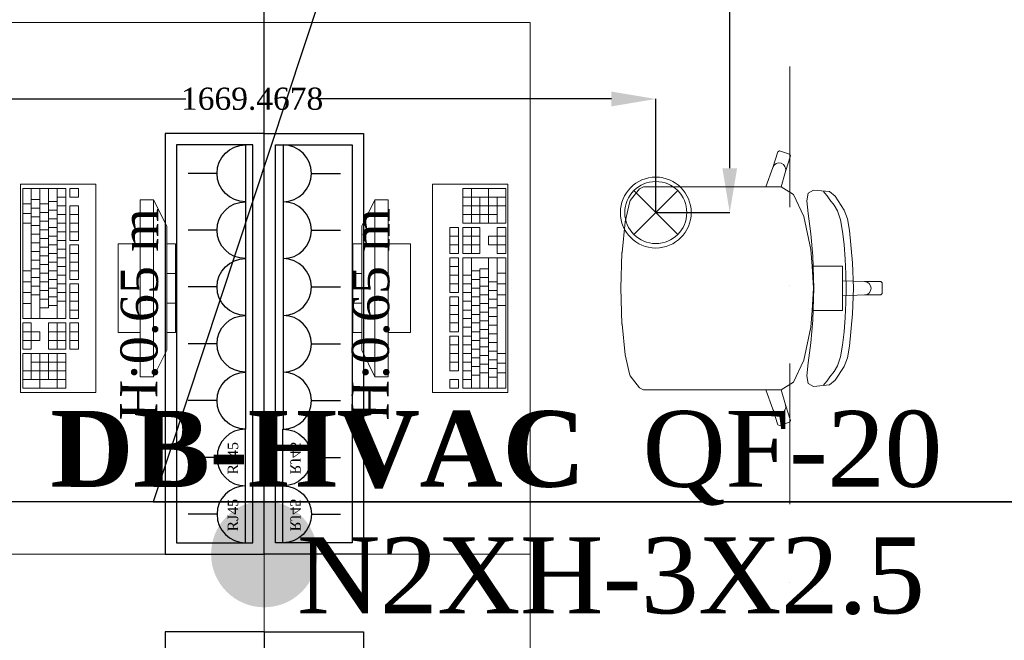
# Model space of a CAD drawing. Header units: inches. Extents: x -78787 to 29484, y -9517 to 23232.
# Tile 245 of 256: x 3654 to 5877, y 12574 to 13975. Entities that reach past the tile are written whole.
import ezdxf
from ezdxf import colors
from ezdxf.entities.mleader import LeaderData, LeaderLine
from ezdxf.math import Vec2, Vec3

# ---------------------------------------------------------------- set-up
doc = ezdxf.new("R2010")
doc.units = ezdxf.units.IN
doc.header["$MEASUREMENT"] = 0
doc.linetypes.add('Dot & Dashed', pattern=[670.277762, 317.5, -176.388889, 0, -176.388874])
for name, color, linetype in [('- განათება', 7, 'Continuous'), ('- მექანიკური ნაწილი', 7, 'Continuous'), ('- საშტეფცელო როზეტები', 7, 'Continuous'), ('Marker - Section', 7, 'Continuous')]:
    doc.layers.add(name, color=color, linetype=linetype)
doc.layers.add('Marker - Section_Pen_No__108', color=7, linetype='Continuous', lineweight=13, true_color=0xfd8379)
doc.layers.add('New_Interior - Lamp_Pen_No__77', color=7, linetype='Continuous', lineweight=20, true_color=0xffeb28)
doc.layers.add('New_Interior - Furniture _Pen_No__1', color=7, linetype='Continuous', lineweight=13)
doc.styles.add('CT', font='ARIALN.TTF', dxfattribs={"height": 200})
doc.styles.get("Standard").update_dxf_attribs({"font": 'arial.ttf'})
doc.dimstyles.get("Standard").update_dxf_attribs({"dimtxt": 0.18, "dimasz": 0.18, "dimexe": 0.18, "dimexo": 0.0625, "dimgap": 0.09, "dimtad": 0, "dimtih": 1, "dimtoh": 1, "dimdec": 4, "dimzin": 0, "dimdsep": 46, "dimtxsty": 'Standard', "dimcen": 0.09, "dimadec": 0, "dimazin": 0, "dimtfac": 1, "dimtdec": 4, "dimtofl": 0, "dimtmove": 0, "dimatfit": 3, "dimfxl": 1, "dimtolj": 1, "dimtzin": 0, "dimarcsym": 0})

# ---------------------------------------------------------------- blocks, each defined once
blk = doc.blocks.new('Office Workstation Solo')
at = {"layer": 'New_Interior - Furniture _Pen_No__1', "color": 7, "linetype": 'Continuous', "lineweight": 13}
for p, q in [((-500, -200), (-700, -200)), ((-700, -200), (-700, -220)), ((-633.3, -220), (-633.3, -200)), ((-566.7, -220), (-566.7, -200)), ((-500, -220), (-500, -200)), ((-800, -250), (-740, -220)), ((-740, -220), (-460, -220)), ((-700, -220), (-500, -220)), ((-400, -250), (-460, -220)), ((-400, -250), (-800, -250)), ((-800, -250), (-800, -280)), ((-400, -280), (-400, -250)), ((-800, -280), (-400, -280)), ((-500, -280), (-700, -280)), ((-700, -280), (-700, -330)), ((-500, -330), (-500, -280)), ((-700, -330), (-500, -330)), ((-805.6, -419.1), (-825.2, -419.1)), ((-825.2, -419.1), (-825.2, -438.5)), ((-805.6, -438.5), (-805.6, -419.1)), ((-707.7, -419.1), (-786, -419.1)), ((-786, -419.1), (-786, -438.5)), ((-766.5, -438.5), (-766.5, -419.1)), ((-746.9, -438.5), (-746.9, -419.1)), ((-727.3, -438.5), (-727.3, -419.1)), ((-707.7, -438.5), (-707.7, -419.1)), ((-619.6, -419.1), (-697.9, -419.1)), ((-697.9, -419.1), (-697.9, -438.5)), ((-678.3, -438.5), (-678.3, -419.1)), ((-658.8, -438.5), (-658.8, -419.1)), ((-639.2, -438.5), (-639.2, -419.1)), ((-619.6, -438.5), (-619.6, -419.1)), ((-531.5, -419.1), (-609.8, -419.1)), ((-609.8, -419.1), (-609.8, -438.5)), ((-590.2, -438.5), (-590.2, -419.1)), ((-570.6, -438.5), (-570.6, -419.1)), ((-551, -438.5), (-551, -419.1)), ((-531.5, -438.5), (-531.5, -419.1)), ((-462.9, -419.1), (-521.7, -419.1)), ((-521.7, -419.1), (-521.7, -438.5)), ((-502.1, -438.5), (-502.1, -419.1)), ((-482.5, -438.5), (-482.5, -419.1)), ((-462.9, -438.5), (-462.9, -419.1)), ((-825.2, -438.5), (-805.6, -438.5)), ((-786, -438.5), (-707.7, -438.5)), ((-697.9, -438.5), (-619.6, -438.5)), ((-609.8, -438.5), (-531.5, -438.5)), ((-521.7, -438.5), (-462.9, -438.5)), ((-531.5, -448.2), (-825.2, -448.2)), ((-825.2, -448.2), (-825.2, -545.2)), ((-805.6, -467.6), (-805.6, -448.2)), ((-786, -467.6), (-786, -448.2)), ((-766.5, -467.6), (-766.5, -448.2)), ((-746.9, -467.6), (-746.9, -448.2)), ((-727.3, -467.6), (-727.3, -448.2)), ((-707.7, -467.6), (-707.7, -448.2)), ((-688.1, -467.6), (-688.1, -448.2)), ((-668.5, -467.6), (-668.5, -448.2)), ((-649, -467.6), (-649, -448.2)), ((-629.4, -467.6), (-629.4, -448.2)), ((-609.8, -467.6), (-609.8, -448.2)), ((-590.2, -467.6), (-590.2, -448.2)), ((-570.6, -467.6), (-570.6, -448.2)), ((-531.5, -545.2), (-531.5, -448.2)), ((-462.9, -448.2), (-521.7, -448.2)), ((-521.7, -448.2), (-521.7, -487)), ((-502.1, -487), (-502.1, -448.2)), ((-482.5, -487), (-482.5, -448.2)), ((-462.9, -487), (-462.9, -448.2)), ((-374.8, -448.2), (-453.1, -448.2)), ((-453.1, -448.2), (-453.1, -545.2)), ((-433.5, -525.8), (-433.5, -448.2)), ((-414, -545.2), (-414, -448.2)), ((-394.4, -545.2), (-394.4, -448.2)), ((-374.8, -545.2), (-374.8, -448.2)), ((-825.2, -467.6), (-531.5, -467.6)), ((-825.2, -487), (-555.9, -487)), ((-795.8, -487), (-795.8, -467.6)), ((-790.9, -506.4), (-790.9, -487)), ((-776.3, -487), (-776.3, -467.6)), ((-771.4, -506.4), (-771.4, -487)), ((-756.7, -487), (-756.7, -467.6)), ((-751.8, -506.4), (-751.8, -487)), ((-737.1, -487), (-737.1, -467.6)), ((-732.2, -506.4), (-732.2, -487)), ((-717.5, -487), (-717.5, -467.6)), ((-712.6, -506.4), (-712.6, -487)), ((-697.9, -487), (-697.9, -467.6)), ((-693, -506.4), (-693, -487)), ((-678.3, -487), (-678.3, -467.6)), ((-673.4, -506.4), (-673.4, -487)), ((-658.8, -487), (-658.8, -467.6)), ((-653.9, -506.4), (-653.9, -487)), ((-639.2, -487), (-639.2, -467.6)), ((-634.3, -506.4), (-634.3, -487)), ((-619.6, -487), (-619.6, -467.6)), ((-614.7, -506.4), (-614.7, -487)), ((-600, -487), (-600, -467.6)), ((-595.1, -506.4), (-595.1, -487)), ((-580.4, -487), (-580.4, -467.6)), ((-575.5, -506.4), (-575.5, -487)), ((-560.8, -487), (-560.8, -467.6)), ((-555.9, -506.4), (-555.9, -487)), ((-521.7, -467.6), (-462.9, -467.6)), ((-521.7, -487), (-462.9, -487)), ((-453.1, -467.6), (-374.8, -467.6)), ((-453.1, -487), (-394.4, -487)), ((-825.2, -506.4), (-531.5, -506.4)), ((-800.7, -525.8), (-800.7, -506.4)), ((-781.1, -525.8), (-781.1, -506.4)), ((-761.6, -525.8), (-761.6, -506.4)), ((-742, -525.8), (-742, -506.4)), ((-722.4, -525.8), (-722.4, -506.4)), ((-702.8, -525.8), (-702.8, -506.4)), ((-683.2, -525.8), (-683.2, -506.4)), ((-663.6, -525.8), (-663.6, -506.4)), ((-644.1, -525.8), (-644.1, -506.4)), ((-624.5, -525.8), (-624.5, -506.4)), ((-604.9, -525.8), (-604.9, -506.4)), ((-585.3, -525.8), (-585.3, -506.4)), ((-482.5, -506.4), (-502.1, -506.4)), ((-502.1, -506.4), (-502.1, -525.8)), ((-482.5, -525.8), (-482.5, -506.4)), ((-453.1, -506.4), (-374.8, -506.4)), ((-825.2, -525.8), (-531.5, -525.8)), ((-790.9, -545.2), (-790.9, -525.8)), ((-768.9, -545.2), (-768.9, -525.8)), ((-746.9, -545.2), (-746.9, -525.8)), ((-639.2, -545.2), (-639.2, -525.8)), ((-614.7, -545.2), (-614.7, -525.8)), ((-590.2, -545.2), (-590.2, -525.8)), ((-565.7, -545.2), (-565.7, -525.8)), ((-502.1, -525.8), (-521.7, -525.8)), ((-521.7, -525.8), (-521.7, -545.2)), ((-502.1, -545.2), (-502.1, -525.8)), ((-502.1, -525.8), (-482.5, -525.8)), ((-462.9, -525.8), (-482.5, -525.8)), ((-482.5, -545.2), (-482.5, -525.8)), ((-462.9, -545.2), (-462.9, -525.8)), ((-453.1, -525.8), (-394.4, -525.8)), ((-825.2, -545.2), (-531.5, -545.2)), ((-521.7, -545.2), (-462.9, -545.2)), ((-453.1, -545.2), (-374.8, -545.2)), ((-749.9, -814.7), (-795.8, -825.4)), ((-681.1, -807.6), (-749.9, -814.7)), ((-680, -807.5), (-681.1, -807.6)), ((-600, -805), (-680, -807.5)), ((-600, -805), (-520, -807.5)), ((-520, -807.5), (-518.9, -807.6)), ((-518.9, -807.6), (-450.1, -814.7)), ((-450.1, -814.7), (-404.2, -825.4)), ((-797.9, -826.3), (-824.7, -847.4)), ((-795.8, -825.4), (-797.9, -826.3)), ((-404.2, -825.4), (-402.1, -826.3)), ((-402.1, -826.3), (-375.3, -847.4)), ((-824.7, -847.4), (-829.3, -856)), ((-829.3, -856), (-829.3, -887.1)), ((-375.3, -847.4), (-370.7, -856)), ((-370.7, -856), (-370.7, -887.1)), ((-829.3, -887.1), (-829.3, -923.2)), ((-370.7, -887.1), (-370.7, -923.2)), ((-829.3, -923.2), (-829.3, -1132.3)), ((-370.7, -923.2), (-370.7, -1132.3)), ((-829.3, -1132.3), (-872.6, -1148)), ((-829.3, -1166.5), (-829.3, -1132.3)), ((-370.7, -1166.5), (-370.7, -1132.3)), ((-370.7, -1132.3), (-327.4, -1148)), ((-872.6, -1148), (-908.1, -1159.4)), ((-881.4, -1155.4), (-883, -1161)), ((-877.8, -1150.8), (-881.4, -1155.4)), ((-872.6, -1148), (-877.8, -1150.8)), ((-327.4, -1148), (-322.2, -1150.8)), ((-327.4, -1148), (-291.9, -1159.4)), ((-322.2, -1150.8), (-318.6, -1155.4)), ((-318.6, -1155.4), (-317, -1161)), ((-908.1, -1159.4), (-910, -1163.1)), ((-910, -1163.1), (-902.5, -1185.9)), ((-898.7, -1187.8), (-863.3, -1176.4)), ((-883, -1161), (-882.3, -1166.8)), ((-882.3, -1166.8), (-879.5, -1171.9)), ((-879.5, -1171.9), (-874.8, -1175.5)), ((-874.8, -1175.5), (-869.2, -1177.1)), ((-869.2, -1177.1), (-863.3, -1176.4)), ((-863.3, -1176.4), (-829.2, -1166.7)), ((-829.3, -1166.5), (-829.2, -1166.7)), ((-829.2, -1166.7), (-811.8, -1194.6)), ((-370.8, -1166.7), (-388.2, -1194.6)), ((-370.7, -1166.5), (-370.8, -1166.7)), ((-336.7, -1176.4), (-370.8, -1166.7)), ((-330.8, -1177.1), (-336.7, -1176.4)), ((-301.3, -1187.8), (-336.7, -1176.4)), ((-325.2, -1175.5), (-330.8, -1177.1)), ((-320.5, -1171.9), (-325.2, -1175.5)), ((-317.7, -1166.8), (-320.5, -1171.9)), ((-317, -1161), (-317.7, -1166.8)), ((-290, -1163.1), (-297.5, -1185.9)), ((-291.9, -1159.4), (-290, -1163.1)), ((-902.5, -1185.9), (-898.7, -1187.8)), ((-811.8, -1194.6), (-762.1, -1218.4)), ((-388.2, -1194.6), (-437.9, -1218.4)), ((-297.5, -1185.9), (-301.3, -1187.8)), ((-762.1, -1218.4), (-687.7, -1234.2)), ((-437.9, -1218.4), (-512.3, -1234.2)), ((-814.7, -1228.1), (-821.4, -1239.7)), ((-821.4, -1239.7), (-818.1, -1275.8)), ((-797.5, -1225.1), (-814.7, -1228.1)), ((-768.5, -1227.7), (-797.5, -1225.1)), ((-723.2, -1233.5), (-768.5, -1227.7)), ((-672.3, -1238.2), (-723.2, -1233.5)), ((-687.7, -1234.2), (-650.3, -1236.6)), ((-600, -1240.5), (-672.3, -1238.2)), ((-650.3, -1236.6), (-600, -1239.8)), ((-650.3, -1236.6), (-650.3, -1275.3)), ((-549.7, -1236.6), (-600, -1239.8)), ((-600, -1240.5), (-527.7, -1238.2)), ((-512.3, -1234.2), (-549.7, -1236.6)), ((-549.7, -1236.6), (-549.7, -1275.3)), ((-527.7, -1238.2), (-476.8, -1233.5)), ((-476.8, -1233.5), (-431.5, -1227.7)), ((-431.5, -1227.7), (-402.5, -1225.1)), ((-402.5, -1225.1), (-385.3, -1228.1)), ((-385.3, -1228.1), (-378.6, -1239.7)), ((-378.6, -1239.7), (-381.9, -1275.8)), ((-815, -1265.2), (-818.8, -1262.6)), ((-808.8, -1270.4), (-815, -1265.2)), ((-391.2, -1270.4), (-385, -1265.2)), ((-385, -1265.2), (-381.2, -1262.6)), ((-818.1, -1275.8), (-807.6, -1289)), ((-799.7, -1276.5), (-808.8, -1270.4)), ((-807.6, -1289), (-776.5, -1309)), ((-788, -1286.6), (-799.7, -1276.5)), ((-774.8, -1294.3), (-788, -1286.6)), ((-650.3, -1275.3), (-650.3, -1305.3)), ((-549.7, -1275.3), (-549.7, -1305.3)), ((-425.2, -1294.3), (-412, -1286.6)), ((-392.4, -1289), (-423.5, -1309)), ((-412, -1286.6), (-400.3, -1276.5)), ((-400.3, -1276.5), (-391.2, -1270.4)), ((-381.9, -1275.8), (-392.4, -1289)), ((-776.5, -1309), (-756.6, -1316.3)), ((-754.5, -1300.5), (-774.8, -1294.3)), ((-728.5, -1305.5), (-754.5, -1300.5)), ((-698.5, -1309.2), (-728.5, -1305.5)), ((-666.1, -1311.7), (-698.5, -1309.2)), ((-650.3, -1305.3), (-616.9, -1305.3)), ((-616.9, -1305.3), (-600, -1305.3)), ((-616.9, -1305.3), (-615.1, -1355.1)), ((-583.1, -1305.3), (-600, -1305.3)), ((-583.1, -1305.3), (-584.9, -1355.1)), ((-549.7, -1305.3), (-583.1, -1305.3)), ((-533.9, -1311.7), (-501.5, -1309.2)), ((-501.5, -1309.2), (-471.5, -1305.5)), ((-471.5, -1305.5), (-445.5, -1300.5)), ((-445.5, -1300.5), (-425.2, -1294.3)), ((-423.5, -1309), (-443.4, -1316.3)), ((-756.6, -1316.3), (-730.7, -1321.1)), ((-730.7, -1321.1), (-657.5, -1328.1)), ((-632.7, -1313.2), (-666.1, -1311.7)), ((-657.5, -1328.1), (-600, -1330.2)), ((-600, -1313.6), (-632.7, -1313.2)), ((-600, -1313.6), (-567.3, -1313.2)), ((-542.5, -1328.1), (-600, -1330.2)), ((-567.3, -1313.2), (-533.9, -1311.7)), ((-469.3, -1321.1), (-542.5, -1328.1)), ((-443.4, -1316.3), (-469.3, -1321.1)), ((-615.1, -1355.1), (-613.9, -1360.8)), ((-615.1, -1355.1), (-615.1, -1392)), ((-584.9, -1355.1), (-586.1, -1360.8)), ((-584.9, -1355.1), (-584.9, -1392)), ((-613.9, -1360.8), (-610.7, -1365.7)), ((-610.7, -1365.7), (-605.8, -1368.9)), ((-605.8, -1368.9), (-600, -1370.1)), ((-594.2, -1368.9), (-600, -1370.1)), ((-589.3, -1365.7), (-594.2, -1368.9)), ((-586.1, -1360.8), (-589.3, -1365.7)), ((-615.1, -1392), (-612.1, -1395)), ((-612.1, -1395), (-600, -1395)), ((-587.9, -1395), (-600, -1395)), ((-584.9, -1392), (-587.9, -1395))]:
    blk.add_line(p, q, dxfattribs=at)
at = {"layer": 'New_Interior - Furniture _Pen_No__1', "color": 7, "linetype": 'Continuous', "lineweight": 13, "flags": 128}
for points in [[(0, 0), (-1200, 0), (-1200, -600), (0, -600)], [(-835, -380), (-835, -550), (-365, -550), (-365, -380)]]:
    blk.add_lwpolyline(points, close=True, dxfattribs=at)
blk = doc.blocks.new('Office Workstation Solo_2')
at = {"layer": 'New_Interior - Furniture _Pen_No__1', "color": 7, "linetype": 'Continuous', "lineweight": 13}
for p, q in [((-700, -220), (-700, -200)), ((-700, -200), (-500, -200)), ((-633.3, -220), (-633.3, -200)), ((-566.7, -220), (-566.7, -200)), ((-500, -200), (-500, -220)), ((-800, -250), (-740, -220)), ((-460, -220), (-740, -220)), ((-500, -220), (-700, -220)), ((-400, -250), (-460, -220)), ((-800, -280), (-800, -250)), ((-800, -250), (-400, -250)), ((-400, -250), (-400, -280)), ((-400, -280), (-800, -280)), ((-700, -330), (-700, -280)), ((-700, -280), (-500, -280)), ((-500, -280), (-500, -330)), ((-500, -330), (-700, -330)), ((-737.1, -438.5), (-737.1, -419.1)), ((-737.1, -419.1), (-678.3, -419.1)), ((-717.5, -438.5), (-717.5, -419.1)), ((-697.9, -438.5), (-697.9, -419.1)), ((-678.3, -419.1), (-678.3, -438.5)), ((-668.5, -438.5), (-668.5, -419.1)), ((-668.5, -419.1), (-590.2, -419.1)), ((-649, -438.5), (-649, -419.1)), ((-629.4, -438.5), (-629.4, -419.1)), ((-609.8, -438.5), (-609.8, -419.1)), ((-590.2, -419.1), (-590.2, -438.5)), ((-580.4, -438.5), (-580.4, -419.1)), ((-580.4, -419.1), (-502.1, -419.1)), ((-560.8, -438.5), (-560.8, -419.1)), ((-541.2, -438.5), (-541.2, -419.1)), ((-521.7, -438.5), (-521.7, -419.1)), ((-502.1, -419.1), (-502.1, -438.5)), ((-492.3, -438.5), (-492.3, -419.1)), ((-492.3, -419.1), (-414, -419.1)), ((-472.7, -438.5), (-472.7, -419.1)), ((-453.1, -438.5), (-453.1, -419.1)), ((-433.5, -438.5), (-433.5, -419.1)), ((-414, -419.1), (-414, -438.5)), ((-394.4, -438.5), (-394.4, -419.1)), ((-394.4, -419.1), (-374.8, -419.1)), ((-374.8, -419.1), (-374.8, -438.5)), ((-678.3, -438.5), (-737.1, -438.5)), ((-590.2, -438.5), (-668.5, -438.5)), ((-502.1, -438.5), (-580.4, -438.5)), ((-414, -438.5), (-492.3, -438.5)), ((-374.8, -438.5), (-394.4, -438.5)), ((-825.2, -545.2), (-825.2, -448.2)), ((-825.2, -448.2), (-746.9, -448.2)), ((-805.6, -545.2), (-805.6, -448.2)), ((-786, -545.2), (-786, -448.2)), ((-766.5, -525.8), (-766.5, -448.2)), ((-746.9, -448.2), (-746.9, -545.2)), ((-737.1, -487), (-737.1, -448.2)), ((-737.1, -448.2), (-678.3, -448.2)), ((-717.5, -487), (-717.5, -448.2)), ((-697.9, -487), (-697.9, -448.2)), ((-678.3, -448.2), (-678.3, -487)), ((-668.5, -545.2), (-668.5, -448.2)), ((-668.5, -448.2), (-374.8, -448.2)), ((-629.4, -467.6), (-629.4, -448.2)), ((-609.8, -467.6), (-609.8, -448.2)), ((-590.2, -467.6), (-590.2, -448.2)), ((-570.6, -467.6), (-570.6, -448.2)), ((-551, -467.6), (-551, -448.2)), ((-531.5, -467.6), (-531.5, -448.2)), ((-511.9, -467.6), (-511.9, -448.2)), ((-492.3, -467.6), (-492.3, -448.2)), ((-472.7, -467.6), (-472.7, -448.2)), ((-453.1, -467.6), (-453.1, -448.2)), ((-433.5, -467.6), (-433.5, -448.2)), ((-414, -467.6), (-414, -448.2)), ((-394.4, -467.6), (-394.4, -448.2)), ((-374.8, -448.2), (-374.8, -545.2)), ((-746.9, -467.6), (-825.2, -467.6)), ((-746.9, -487), (-805.6, -487)), ((-678.3, -467.6), (-737.1, -467.6)), ((-678.3, -487), (-737.1, -487)), ((-374.8, -467.6), (-668.5, -467.6)), ((-374.8, -487), (-644.1, -487)), ((-644.1, -506.4), (-644.1, -487)), ((-639.2, -487), (-639.2, -467.6)), ((-624.5, -506.4), (-624.5, -487)), ((-619.6, -487), (-619.6, -467.6)), ((-604.9, -506.4), (-604.9, -487)), ((-600, -487), (-600, -467.6)), ((-585.3, -506.4), (-585.3, -487)), ((-580.4, -487), (-580.4, -467.6)), ((-565.7, -506.4), (-565.7, -487)), ((-560.8, -487), (-560.8, -467.6)), ((-546.1, -506.4), (-546.1, -487)), ((-541.2, -487), (-541.2, -467.6)), ((-526.6, -506.4), (-526.6, -487)), ((-521.7, -487), (-521.7, -467.6)), ((-507, -506.4), (-507, -487)), ((-502.1, -487), (-502.1, -467.6)), ((-487.4, -506.4), (-487.4, -487)), ((-482.5, -487), (-482.5, -467.6)), ((-467.8, -506.4), (-467.8, -487)), ((-462.9, -487), (-462.9, -467.6)), ((-448.2, -506.4), (-448.2, -487)), ((-443.3, -487), (-443.3, -467.6)), ((-428.6, -506.4), (-428.6, -487)), ((-423.8, -487), (-423.8, -467.6)), ((-409.1, -506.4), (-409.1, -487)), ((-404.2, -487), (-404.2, -467.6)), ((-746.9, -506.4), (-825.2, -506.4)), ((-717.5, -525.8), (-717.5, -506.4)), ((-717.5, -506.4), (-697.9, -506.4)), ((-697.9, -506.4), (-697.9, -525.8)), ((-374.8, -506.4), (-668.5, -506.4)), ((-614.7, -525.8), (-614.7, -506.4)), ((-595.1, -525.8), (-595.1, -506.4)), ((-575.5, -525.8), (-575.5, -506.4)), ((-555.9, -525.8), (-555.9, -506.4)), ((-536.4, -525.8), (-536.4, -506.4)), ((-516.8, -525.8), (-516.8, -506.4)), ((-497.2, -525.8), (-497.2, -506.4)), ((-477.6, -525.8), (-477.6, -506.4)), ((-458, -525.8), (-458, -506.4)), ((-438.4, -525.8), (-438.4, -506.4)), ((-418.9, -525.8), (-418.9, -506.4)), ((-399.3, -525.8), (-399.3, -506.4)), ((-746.9, -525.8), (-805.6, -525.8)), ((-737.1, -545.2), (-737.1, -525.8)), ((-737.1, -525.8), (-717.5, -525.8)), ((-717.5, -545.2), (-717.5, -525.8)), ((-697.9, -525.8), (-717.5, -525.8)), ((-697.9, -525.8), (-678.3, -525.8)), ((-697.9, -545.2), (-697.9, -525.8)), ((-678.3, -525.8), (-678.3, -545.2)), ((-374.8, -525.8), (-668.5, -525.8)), ((-634.3, -545.2), (-634.3, -525.8)), ((-609.8, -545.2), (-609.8, -525.8)), ((-585.3, -545.2), (-585.3, -525.8)), ((-560.8, -545.2), (-560.8, -525.8)), ((-453.1, -545.2), (-453.1, -525.8)), ((-431.1, -545.2), (-431.1, -525.8)), ((-409.1, -545.2), (-409.1, -525.8)), ((-746.9, -545.2), (-825.2, -545.2)), ((-678.3, -545.2), (-737.1, -545.2)), ((-374.8, -545.2), (-668.5, -545.2)), ((-749.9, -814.7), (-795.8, -825.4)), ((-681.1, -807.6), (-749.9, -814.7)), ((-680, -807.5), (-681.1, -807.6)), ((-600, -805), (-680, -807.5)), ((-600, -805), (-520, -807.5)), ((-520, -807.5), (-518.9, -807.6)), ((-518.9, -807.6), (-450.1, -814.7)), ((-450.1, -814.7), (-404.2, -825.4)), ((-797.9, -826.3), (-824.7, -847.4)), ((-795.8, -825.4), (-797.9, -826.3)), ((-404.2, -825.4), (-402.1, -826.3)), ((-402.1, -826.3), (-375.3, -847.4)), ((-824.7, -847.4), (-829.3, -856)), ((-829.3, -856), (-829.3, -887.1)), ((-375.3, -847.4), (-370.7, -856)), ((-370.7, -856), (-370.7, -887.1)), ((-829.3, -887.1), (-829.3, -923.2)), ((-370.7, -887.1), (-370.7, -923.2)), ((-829.3, -923.2), (-829.3, -1132.3)), ((-370.7, -923.2), (-370.7, -1132.3)), ((-829.3, -1132.3), (-872.6, -1148)), ((-829.3, -1166.5), (-829.3, -1132.3)), ((-370.7, -1166.5), (-370.7, -1132.3)), ((-370.7, -1132.3), (-327.4, -1148)), ((-872.6, -1148), (-908.1, -1159.4)), ((-881.4, -1155.4), (-883, -1161)), ((-877.8, -1150.8), (-881.4, -1155.4)), ((-872.6, -1148), (-877.8, -1150.8)), ((-327.4, -1148), (-322.2, -1150.8)), ((-327.4, -1148), (-291.9, -1159.4)), ((-322.2, -1150.8), (-318.6, -1155.4)), ((-318.6, -1155.4), (-317, -1161)), ((-908.1, -1159.4), (-910, -1163.1)), ((-910, -1163.1), (-902.5, -1185.9)), ((-898.7, -1187.8), (-863.3, -1176.4)), ((-883, -1161), (-882.3, -1166.8)), ((-882.3, -1166.8), (-879.5, -1171.9)), ((-879.5, -1171.9), (-874.8, -1175.5)), ((-874.8, -1175.5), (-869.2, -1177.1)), ((-869.2, -1177.1), (-863.3, -1176.4)), ((-863.3, -1176.4), (-829.2, -1166.7)), ((-829.3, -1166.5), (-829.2, -1166.7)), ((-829.2, -1166.7), (-811.8, -1194.6)), ((-370.8, -1166.7), (-388.2, -1194.6)), ((-370.7, -1166.5), (-370.8, -1166.7)), ((-336.7, -1176.4), (-370.8, -1166.7)), ((-330.8, -1177.1), (-336.7, -1176.4)), ((-301.3, -1187.8), (-336.7, -1176.4)), ((-325.2, -1175.5), (-330.8, -1177.1)), ((-320.5, -1171.9), (-325.2, -1175.5)), ((-317.7, -1166.8), (-320.5, -1171.9)), ((-317, -1161), (-317.7, -1166.8)), ((-290, -1163.1), (-297.5, -1185.9)), ((-291.9, -1159.4), (-290, -1163.1)), ((-902.5, -1185.9), (-898.7, -1187.8)), ((-811.8, -1194.6), (-762.1, -1218.4)), ((-388.2, -1194.6), (-437.9, -1218.4)), ((-297.5, -1185.9), (-301.3, -1187.8)), ((-762.1, -1218.4), (-687.7, -1234.2)), ((-437.9, -1218.4), (-512.3, -1234.2)), ((-814.7, -1228.1), (-821.4, -1239.7)), ((-821.4, -1239.7), (-818.1, -1275.8)), ((-797.5, -1225.1), (-814.7, -1228.1)), ((-768.5, -1227.7), (-797.5, -1225.1)), ((-723.2, -1233.5), (-768.5, -1227.7)), ((-672.3, -1238.2), (-723.2, -1233.5)), ((-687.7, -1234.2), (-650.3, -1236.6)), ((-600, -1240.5), (-672.3, -1238.2)), ((-650.3, -1236.6), (-600, -1239.8)), ((-650.3, -1236.6), (-650.3, -1275.3)), ((-549.7, -1236.6), (-600, -1239.8)), ((-600, -1240.5), (-527.7, -1238.2)), ((-512.3, -1234.2), (-549.7, -1236.6)), ((-549.7, -1236.6), (-549.7, -1275.3)), ((-527.7, -1238.2), (-476.8, -1233.5)), ((-476.8, -1233.5), (-431.5, -1227.7)), ((-431.5, -1227.7), (-402.5, -1225.1)), ((-402.5, -1225.1), (-385.3, -1228.1)), ((-385.3, -1228.1), (-378.6, -1239.7)), ((-378.6, -1239.7), (-381.9, -1275.8)), ((-815, -1265.2), (-818.8, -1262.6)), ((-808.8, -1270.4), (-815, -1265.2)), ((-391.2, -1270.4), (-385, -1265.2)), ((-385, -1265.2), (-381.2, -1262.6)), ((-818.1, -1275.8), (-807.6, -1289)), ((-799.7, -1276.5), (-808.8, -1270.4)), ((-807.6, -1289), (-776.5, -1309)), ((-788, -1286.6), (-799.7, -1276.5)), ((-774.8, -1294.3), (-788, -1286.6)), ((-650.3, -1275.3), (-650.3, -1305.3)), ((-549.7, -1275.3), (-549.7, -1305.3)), ((-425.2, -1294.3), (-412, -1286.6)), ((-392.4, -1289), (-423.5, -1309)), ((-412, -1286.6), (-400.3, -1276.5)), ((-400.3, -1276.5), (-391.2, -1270.4)), ((-381.9, -1275.8), (-392.4, -1289)), ((-776.5, -1309), (-756.6, -1316.3)), ((-754.5, -1300.5), (-774.8, -1294.3)), ((-728.5, -1305.5), (-754.5, -1300.5)), ((-698.5, -1309.2), (-728.5, -1305.5)), ((-666.1, -1311.7), (-698.5, -1309.2)), ((-650.3, -1305.3), (-616.9, -1305.3)), ((-616.9, -1305.3), (-600, -1305.3)), ((-616.9, -1305.3), (-615.1, -1355.1)), ((-583.1, -1305.3), (-600, -1305.3)), ((-583.1, -1305.3), (-584.9, -1355.1)), ((-549.7, -1305.3), (-583.1, -1305.3)), ((-533.9, -1311.7), (-501.5, -1309.2)), ((-501.5, -1309.2), (-471.5, -1305.5)), ((-471.5, -1305.5), (-445.5, -1300.5)), ((-445.5, -1300.5), (-425.2, -1294.3)), ((-423.5, -1309), (-443.4, -1316.3)), ((-756.6, -1316.3), (-730.7, -1321.1)), ((-730.7, -1321.1), (-657.5, -1328.1)), ((-632.7, -1313.2), (-666.1, -1311.7)), ((-657.5, -1328.1), (-600, -1330.2)), ((-600, -1313.6), (-632.7, -1313.2)), ((-600, -1313.6), (-567.3, -1313.2)), ((-542.5, -1328.1), (-600, -1330.2)), ((-567.3, -1313.2), (-533.9, -1311.7)), ((-469.3, -1321.1), (-542.5, -1328.1)), ((-443.4, -1316.3), (-469.3, -1321.1)), ((-615.1, -1355.1), (-613.9, -1360.8)), ((-615.1, -1355.1), (-615.1, -1392)), ((-584.9, -1355.1), (-586.1, -1360.8)), ((-584.9, -1355.1), (-584.9, -1392)), ((-613.9, -1360.8), (-610.7, -1365.7)), ((-610.7, -1365.7), (-605.8, -1368.9)), ((-605.8, -1368.9), (-600, -1370.1)), ((-594.2, -1368.9), (-600, -1370.1)), ((-589.3, -1365.7), (-594.2, -1368.9)), ((-586.1, -1360.8), (-589.3, -1365.7)), ((-615.1, -1392), (-612.1, -1395)), ((-612.1, -1395), (-600, -1395)), ((-587.9, -1395), (-600, -1395)), ((-584.9, -1392), (-587.9, -1395))]:
    blk.add_line(p, q, dxfattribs=at)
at = {"layer": 'New_Interior - Furniture _Pen_No__1', "color": 7, "linetype": 'Continuous', "lineweight": 13, "flags": 128}
for points in [[(0, 0), (-1200, 0), (-1200, -600), (0, -600)], [(-365, -380), (-365, -550), (-835, -550), (-835, -380)]]:
    blk.add_lwpolyline(points, close=True, dxfattribs=at)
blk = doc.blocks.new('Cutting Plane_2', base_point=(3944.3, 35559.3))
at = {"layer": 'Marker - Section_Pen_No__108', "color": 11, "linetype": 'Dot & Dashed', "lineweight": 13, "true_color": 0xfd8379}
blk.add_line((-19947.3, 35559.3), (-19947.3, 30356.7), dxfattribs=at)
blk = doc.blocks.new('- საშტეფცელო როზეტი IP22')
at = {"layer": '- საშტეფცელო როზეტები', "color": 5}
for p, q in [((8536.7, 3822.7), (8536.7, 3888.1)), ((8472.6, 3758.6), (8600.9, 3758.6))]:
    blk.add_line(p, q, dxfattribs=at)
blk.add_arc((8536.7, 3758.6), 64.1, 0, 180, dxfattribs=at)
blk = doc.blocks.new('socket')
at = {"layer": '- საშტეფცელო როზეტები', "color": 5}
for p, q in [((0, 64.1), (0, 129.5)), ((-64.1, 0), (64.1, 0))]:
    blk.add_line(p, q, dxfattribs=at)
blk.add_arc((0, 0), 64.1, 0, 180, dxfattribs=at)
at = {"layer": '- საშტეფცელო როზეტები', "color": 1, "insert": (-38.6, 40.2), "char_height": 23.657, "attachment_point": 1}
blk.add_mtext_dynamic_manual_height_columns('{\\fSylfaen|b0|i0|c0|p18;RJ45}', width=4.298, gutter_width=0.0538, heights=[0], dxfattribs=at)
blk = doc.blocks.new('Recessed Spot')
at = {"layer": 'New_Interior - Lamp_Pen_No__77', "color": 2, "linetype": 'Continuous', "lineweight": 20, "true_color": 0xffeb28}
for q in [(-49.5, 49.5), (49.5, 49.5), (-49.5, -49.5), (49.5, -49.5)]:
    blk.add_line((0, 0), q, dxfattribs=at)
at = {"layer": 'New_Interior - Lamp_Pen_No__77', "color": 2, "linetype": 'Continuous', "lineweight": 20, "true_color": 0xffeb28, "flags": 128}
blk.add_lwpolyline([(80, 0, 1), (-80, 0, 1)], format="xyb", close=True, dxfattribs=at)
at = {"layer": 'New_Interior - Lamp_Pen_No__77', "color": 2, "linetype": 'Continuous', "lineweight": 20, "true_color": 0xffeb28}
blk.add_circle((0, 0), 70, dxfattribs=at)
blk = doc.blocks.new('_DotSmall')
at = {"color": 0, "linetype": 'ByBlock', "const_width": 0.5}
blk.add_lwpolyline([(-0.0625, 0, 1), (0.0625, 0, 1)], format="xyb", close=True, dxfattribs=at)
blk = doc.blocks.new('*D804')
at = {"layer": '- განათება', "color": 0, "lineweight": -2, "transparency": 16777216}
for p, q in [((6100.8, 12863.8), (6100.8, 12495.5)), ((5089.8, 12239.3), (5089.8, 12495.8)), ((5189.8, 12495.7), (5469.7, 12495.7)), ((6000.8, 12495.7), (5769.6, 12495.7))]:
    blk.add_line(p, q, dxfattribs=at)
at = {"layer": '- განათება', "color": 0, "transparency": 16777216}
for points in [[(5189.8, 12512.3), (5189.8, 12479), (5089.8, 12495.7)], [(6000.8, 12512.3), (6000.8, 12479), (6100.8, 12495.7)]]:
    blk.add_solid(points, dxfattribs=at)
at = {"layer": 'Defpoints', "color": 0, "transparency": 16777216}
for p in [(6100.8, 12863.8), (6100.8, 12495.7), (5089.8, 12239.3)]:
    blk.add_point(p, dxfattribs=at)
at = {"layer": '- განათება', "color": 0, "transparency": 16777216, "insert": (5619.7, 12495.7), "char_height": 50, "attachment_point": 5}
blk.add_mtext('\\A1;{\\fSylfaen|b0|i0|c0|p18;1011.0296}', dxfattribs=at)
blk = doc.blocks.new('*D807')
at = {"layer": '- განათება', "color": 0, "lineweight": -2, "transparency": 16777216}
for p, q in [((3420.3, 13539.3), (3420.3, 13795.8)), ((3520.3, 13795.7), (4029.1, 13795.7)), ((4989.8, 13795.7), (4328.1, 13795.7)), ((5089.8, 13539.3), (5089.8, 13795.8))]:
    blk.add_line(p, q, dxfattribs=at)
at = {"layer": '- განათება', "color": 0, "transparency": 16777216}
for points in [[(3520.3, 13812.3), (3520.3, 13779), (3420.3, 13795.7)], [(4989.8, 13812.3), (4989.8, 13779), (5089.8, 13795.7)]]:
    blk.add_solid(points, dxfattribs=at)
at = {"layer": 'Defpoints', "color": 0, "transparency": 16777216}
for p in [(5089.8, 13795.7), (3420.3, 13539.3), (5089.8, 13539.3)]:
    blk.add_point(p, dxfattribs=at)
at = {"layer": '- განათება', "color": 0, "transparency": 16777216, "insert": (4178.6, 13795.7), "char_height": 50, "attachment_point": 5}
blk.add_mtext('\\A1;{\\fSylfaen|b0|i0|c0|p18;1669.4678}', dxfattribs=at)
blk = doc.blocks.new('*D816')
at = {"layer": '- განათება', "color": 0, "lineweight": -2, "transparency": 16777216}
for p, q in [((5089.9, 14839.3), (5257, 14839.3)), ((5256.8, 14739.3), (5256.8, 14195.7)), ((5256.8, 13639.3), (5256.8, 14144.4)), ((5089.9, 13539.3), (5257, 13539.3))]:
    blk.add_line(p, q, dxfattribs=at)
at = {"layer": '- განათება', "color": 0, "transparency": 16777216}
for points in [[(5240.1, 14739.3), (5273.4, 14739.3), (5256.8, 14839.3)], [(5240.1, 13639.3), (5273.4, 13639.3), (5256.8, 13539.3)]]:
    blk.add_solid(points, dxfattribs=at)
at = {"layer": 'Defpoints', "color": 0, "transparency": 16777216}
for p in [(5089.8, 14839.3), (5089.8, 13539.3), (5256.8, 13539.3)]:
    blk.add_point(p, dxfattribs=at)
at = {"layer": '- განათება', "color": 0, "transparency": 16777216, "insert": (5256.8, 14170.1), "char_height": 50, "attachment_point": 5}
blk.add_mtext('\\A1;{\\fSylfaen|b0|i0|c0|p18;1300.0000}', dxfattribs=at)
blk = doc.blocks.new('*D1336')
at = {"layer": '- საშტეფცელო როზეტები', "color": 0, "lineweight": -2, "transparency": 16777216}
for p, q in [((2405.9, 14096.1), (2405.9, 14684.3)), ((2505.9, 14684.1), (3137.7, 14684.1)), ((4105.9, 14684.1), (3736, 14684.1)), ((4205.9, 13717.7), (4205.9, 14684.3))]:
    blk.add_line(p, q, dxfattribs=at)
at = {"layer": '- საშტეფცელო როზეტები', "color": 0, "transparency": 16777216}
for points in [[(2505.9, 14700.8), (2505.9, 14667.5), (2405.9, 14684.1)], [(4105.9, 14700.8), (4105.9, 14667.5), (4205.9, 14684.1)]]:
    blk.add_solid(points, dxfattribs=at)
at = {"layer": 'Defpoints', "color": 0, "transparency": 16777216}
for p in [(2405.9, 14684.1), (2405.9, 14096), (4205.9, 13717.6)]:
    blk.add_point(p, dxfattribs=at)
at = {"layer": '- საშტეფცელო როზეტები', "color": 0, "transparency": 16777216, "insert": (3436.8, 14684.1), "char_height": 100, "attachment_point": 5}
blk.add_mtext('\\A1;{\\fSylfaen|b0|i0|c0|p18;1800.0000}', dxfattribs=at)

msp = doc.modelspace()

# ---------------------------------------------------------------- block references
at = {"layer": 'New_Interior - Furniture _Pen_No__1', "color": 7, "linetype": 'Continuous', "lineweight": 13, "zscale": 1000, "rotation": 269.9999999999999}
for p in [(4205.93152, 12768.35514), (4205.93152, 11568.35514)]:
    msp.add_blockref('Office Workstation Solo', p, dxfattribs=at)
at = {"layer": 'New_Interior - Furniture _Pen_No__1', "color": 7, "linetype": 'Continuous', "lineweight": 13, "xscale": -1, "zscale": 1000, "rotation": 90}
for p in [(4205.93152, 12768.35514), (4205.93152, 11568.35514)]:
    msp.add_blockref('Office Workstation Solo_2', p, dxfattribs=at)

# ---------------------------------------------------------------- next in the draw order: block references
at = {"layer": 'Marker - Section', "color": 11, "lineweight": 13, "true_color": 0xfd8379}
msp.add_blockref('Cutting Plane_2', (29284.00379, 14539.67008), dxfattribs=at)

# ---------------------------------------------------------------- next in the draw order: hatches: boundary and pattern name
at = {"layer": '- განათება', "linetype": 'Continuous', "lineweight": 13, "true_color": 0xcccccc}
msp.add_hatch(color=254, dxfattribs=at).paths.add_polyline_path([(4205.93152, 12888.35514, 1), (4205.93152, 12648.35514, 1)])

# ---------------------------------------------------------------- next in the draw order: linework, layer by layer
at = {"layer": '- საშტეფცელო როზეტები', "color": 5}
for points in [[(3981.99321, 13717.60495), (3981.99321, 12768.35514), (4205.93152, 12768.35514), (4205.93152, 13717.60495)], [(4429.86982, 13717.60495), (4429.86982, 12768.35514), (4205.93152, 12768.35514), (4205.93152, 13717.60495)], [(4007.68379, 13691.91438), (4007.68379, 12794.04571), (4180.24094, 12794.04571), (4180.24094, 13691.91438)], [(4404.17925, 13691.91438), (4404.17925, 12794.04571), (4231.62209, 12794.04571), (4231.62209, 13691.91438)], [(3982.47177, 12592.60495), (3982.47177, 11643.35514), (4206.41008, 11643.35514), (4206.41008, 12592.60495)], [(4430.34839, 12592.60495), (4430.34839, 11643.35514), (4206.41008, 11643.35514), (4206.41008, 12592.60495)]]:
    msp.add_lwpolyline(points, close=True, dxfattribs=at)

# ---------------------------------------------------------------- next in the draw order: block references
at = {"layer": '- განათება', "color": 3, "linetype": 'Continuous', "lineweight": 20, "zscale": 1000, "rotation": 270}
msp.add_blockref('Recessed Spot', (5089.80663, 13539.27898), dxfattribs=at)
at = {"layer": '- საშტეფცელო როზეტები', "xscale": -1}
for name, p, rotation in [('- საშტეფცელო როზეტი IP22', (7922.15365, 22164.5225), 90), ('- საშტეფცელო როზეტი IP22', (7922.15365, 22036.25555), 90), ('- საშტეფცელო როზეტი IP22', (7922.15365, 21907.9886), 90), ('- საშტეფცელო როზეტი IP22', (7922.15365, 21779.72164), 90), ('- საშტეფცელო როზეტი IP22', (7922.15365, 21651.45469), 90), ('socket', (4248.26636, 12986.44614), 270), ('socket', (4248.26636, 12858.17919), 270)]:
    msp.add_blockref(name, p, dxfattribs=dict(at, rotation=rotation))
at = {"layer": '- საშტეფცელო როზეტები'}
for name, p, rotation in [('- საშტეფცელო როზეტი IP22', (489.70938, 22164.5225), 270), ('- საშტეფცელო როზეტი IP22', (489.70938, 22036.25555), 270), ('- საშტეფცელო როზეტი IP22', (489.70938, 21907.9886), 270), ('- საშტეფცელო როზეტი IP22', (489.70938, 21779.72164), 270), ('- საშტეფცელო როზეტი IP22', (489.70938, 21651.45469), 270), ('socket', (4163.59667, 12986.44614), 90), ('socket', (4163.59667, 12858.17919), 90)]:
    msp.add_blockref(name, p, dxfattribs=dict(at, rotation=rotation))

# ---------------------------------------------------------------- next in the draw order: texts
at = {"layer": '- საშტეფცელო როზეტები', "color": 5, "char_height": 83.9644685, "attachment_point": 3, "rotation": 89.68932566}
for insert in [(3882.98229, 13549.44242), (4405.20616, 13549.44242)]:
    msp.add_mtext_dynamic_manual_height_columns('{\\fSylfaen|b0|i0|c0|p18;H:0.65 m}', width=710.9466492, gutter_width=1.70068, heights=[0], dxfattribs=dict(at, insert=insert))

# ---------------------------------------------------------------- next in the draw order: dimensions: what is measured, and where the dimension line sits
at = {"layer": '- განათება', "color": 1}
dim = msp.add_linear_dim(base=(5256.77094, 13539.27898), p1=(5089.80673, 14839.27898), p2=(5089.80673, 13539.27898), angle=270, text='{\\fSylfaen|b0|i0|c0|p18;<>}', dimstyle='Standard', override={"dimtxt": 50, "dimasz": 100}, dxfattribs=at)
dim.commit()
dim.dimension.update_dxf_attribs({"geometry": '*D816', "text_midpoint": (5256.77094, 14170.06232), "dimtype": 160})
for base, p1, p2, picture, middle in [((5089.80663, 13795.66907), (3420.33882, 13539.27898), (5089.80663, 13539.27898), '*D807', (4178.59206, 13795.66907)), ((6100.83621, 12495.66907), (5089.80663, 12239.27898), (6100.83621, 12863.8218), '*D804', (5619.65683, 12495.66907))]:
    dim = msp.add_linear_dim(base=base, p1=p1, p2=p2, text='{\\fSylfaen|b0|i0|c0|p18;<>}', dimstyle='Standard', override={"dimtxt": 50, "dimasz": 100}, dxfattribs=at)
    dim.commit()
    dim.dimension.update_dxf_attribs({"geometry": picture, "text_midpoint": middle, "dimtype": 160})
at = {"layer": '- საშტეფცელო როზეტები', "color": 1}
dim = msp.add_linear_dim(base=(2405.93152, 14684.11891), p1=(4205.93152, 13717.60495), p2=(2405.93152, 14096.00841), text='{\\fSylfaen|b0|i0|c0|p18;<>}', dimstyle='Standard', override={"dimtxt": 100, "dimasz": 100}, dxfattribs=at)
dim.commit()
dim.dimension.update_dxf_attribs({"geometry": '*D1336', "text_midpoint": (3436.84361, 14684.11891), "dimtype": 160})

# ---------------------------------------------------------------- next in the draw order: leaders
at = {"layer": '- მექანიკური ნაწილი', "color": 7}
ml = msp.add_multileader_mtext('Standard', dxfattribs=at)
ml.set_content('{\\fSylfaen|b1|i0|c0|p18;\\C1;DB-HVAC\\C7;  \\fSylfaen|b0|i0|c0|p18;\\C1;QF-20          \\C7;N2XH-3X2.5}', color=7, style='CT')
ml.set_leader_properties()
ml.set_arrow_properties(name='DOTSMALL')
ml.build(insert=Vec2(0, 0))
ml.multileader.update_dxf_attribs({"has_dogleg": 0, "text_left_attachment_type": 6, "text_right_attachment_type": 6, "dogleg_length": 9, "arrow_head_size": 172.53719})
ctx = ml.context
ctx.base_point, ctx.char_height, ctx.arrow_head_size, ctx.landing_gap_size, ctx.plane_origin = Vec3(3954.16924, 12886.09797), 171.3007828, 172.53719, 57.5124, Vec3(-12778.88805, 2400.57405)
ctx.left_attachment, ctx.right_attachment, ctx.text_align_type = 6, 6, 1
notes = []
notes.append((ctx, [(0, (1, 1, 0), (5966.10336, 12886.09797), (-1, 0), 9, [(2, [(7269.5, 17281.5)], 0, [])])]))
ctx.mtext.insert, ctx.mtext.width, ctx.mtext.defined_height, ctx.mtext.alignment, ctx.mtext.flow_direction = Vec3(4955.6363, 13091.65891), 2531.4263669, 243.98464, 2, 5
ml = msp.add_multileader_mtext('Standard', dxfattribs=at)
ml.set_content('{\\fSylfaen|b1|i0|c0|p18;\\C1;DB-HVAC\\C7;  \\fSylfaen|b0|i0|c0|p18;\\C1;QF-20          \\C7;N2XH-3X2.5}', color=7, style='CT')
ml.set_leader_properties()
ml.set_arrow_properties(name='DOTSMALL')
ml.build(insert=Vec2(0, 0))
ml.multileader.update_dxf_attribs({"has_dogleg": 0, "text_left_attachment_type": 6, "text_right_attachment_type": 6, "dogleg_length": 9, "arrow_head_size": 172.53719})
ctx = ml.context
ctx.base_point, ctx.char_height, ctx.arrow_head_size, ctx.landing_gap_size, ctx.plane_origin = Vec3(3955.26033, 12886.09797), 171.3007828, 172.53719, 57.5124, Vec3(-12778.88805, 2400.57405)
ctx.left_attachment, ctx.right_attachment, ctx.text_align_type = 6, 6, 1
notes.append((ctx, [(1, (1, 1, 0), (3946.26033, 12886.09797), (1, 0), 9, [(2, [(4516, 14580.5)], 0, [])])]))
ctx.mtext.insert, ctx.mtext.width, ctx.mtext.defined_height, ctx.mtext.alignment, ctx.mtext.flow_direction = Vec3(4956.72739, 13091.65891), 2531.4263669, 243.98464, 2, 5
for ctx, leaders in notes:
    for number, flags, end, landing, length, lines in leaders:
        leader = LeaderData()
        leader.index, (leader.has_last_leader_line, leader.has_dogleg_vector, leader.attachment_direction) = number, flags
        leader.last_leader_point, leader.dogleg_vector, leader.dogleg_length = Vec3(end), Vec3(landing), length
        for number, points, colour, breaks in lines:
            line = LeaderLine()
            line.index, line.vertices, line.color, line.breaks = number, Vec3.list(points), colors.encode_raw_color(colour), breaks
            leader.lines.append(line)
        ctx.leaders.append(leader)

doc.saveas('drawing.dxf')
